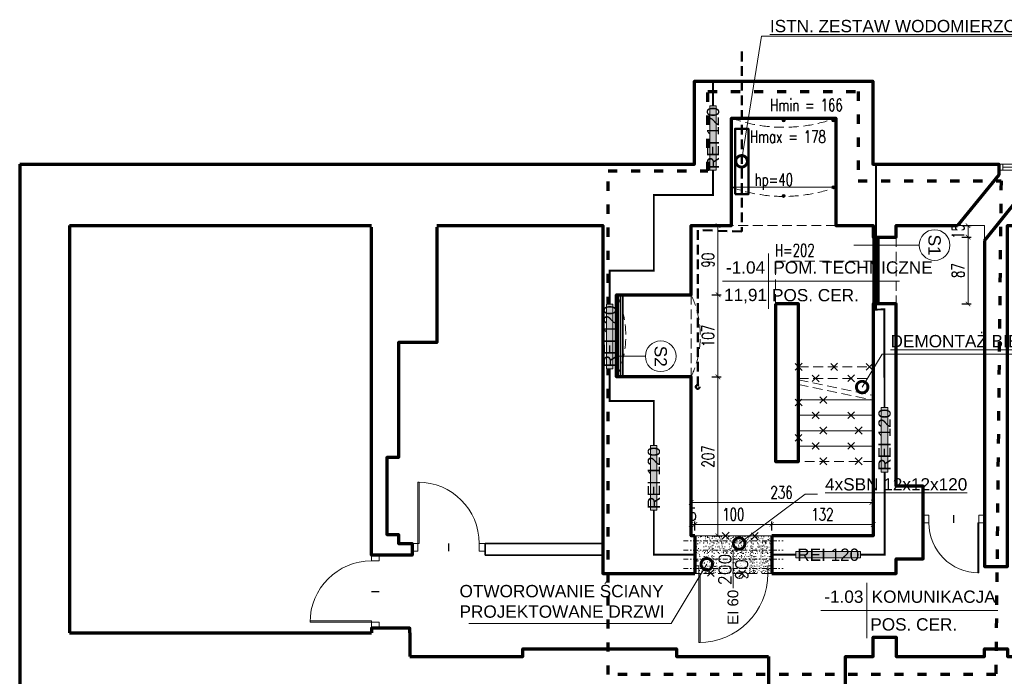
# Model space of a CAD drawing. Header units: centimetres. Extents: x 0 to 8068, y -312 to 10136.
# Tile 2 of 14: x 0 to 1282, y 549 to 1404. Entities that reach past the tile are written whole.
import ezdxf
from ezdxf import colors
from ezdxf.entities.mleader import LeaderData, LeaderLine
from ezdxf.enums import TextEntityAlignment as Align
from ezdxf.math import Vec2, Vec3

# ---------------------------------------------------------------- set-up
doc = ezdxf.new("R2010")
doc.units = ezdxf.units.CM
doc.set_wipeout_variables(frame=1)
for name, pattern in [('DASHDOT', [25.4, 12.7, -6.35, 0, -6.35]), ('DASHED', [19.05, 12.7, -6.35]), ('ISO03W100', [30, 12, -18])]:
    doc.linetypes.add(name, pattern=pattern)
doc.layers.get('0').update_dxf_attribs({"lineweight": 13})
doc.layers.add('!_NIEDRUKOWALNE', color=213, linetype='Continuous', lineweight=13, plot=False)
for name, color, linetype, lineweight, true_color in [('0_ZAKRES_OPRACOWANIA', 7, 'DASHED', 35, 0x01bfff), ('A_WYBURZENIA', 7, 'DASHED', 13, 0x838383), ('A_WYBURZENIA WYPEŁNIENIE', 7, 'Continuous', 5, 0x838383), ('INW_DRZWI', 7, 'Continuous', 13, 0x838383), ('INW_NIEWIDOCZNE', 7, 'DASHED', 5, 0x838383), ('INW_OKNA', 7, 'Continuous', 13, 0x838383), ('INW_OPIS', 7, 'Continuous', 13, 0x838383), ('INW_OPIS_TABELKI POMIESZCZEŃ', 7, 'Continuous', 5, 0x838383), ('INW_WIDOKOWE', 7, 'Continuous', 13, 0x838383), ('INW_ŚCIANY  DZIAŁOWE', 7, 'Continuous', 35, 0x838383), ('INW_ŚCIANY KONSTRUKCYJNE', 7, 'Continuous', 70, 0x838383), ('PPOŻ_GRANICA STREFY', 7, 'Continuous', 13, 0xcc0403), ('PPOŻ_HYDRANTY', 7, 'Continuous', 20, 0xcc0403), ('PPOŻ_KLASA ODPORNOŚCI', 7, 'Continuous', 13, 0xcc0403), ('S_WODA', 7, 'DASHED', 50, 0x577c8c)]:
    doc.layers.add(name, color=color, linetype=linetype, lineweight=lineweight, true_color=true_color)
for name, color, linetype, lineweight in [('A_DRZWI', 3, 'Continuous', 13), ('A_IZOLACJA TERMICZNA_WYPEŁNIENIE', 31, 'BATTING', 5), ('A_NIEWIDOCZNE', 166, 'DASHED', 5), ('A_OPIS', 241, 'Continuous', 13), ('A_OPIS_PRZEGRODY', 202, 'Continuous', 13), ('A_OPIS_STOLARKA_DRZWIOWA', 241, 'Continuous', 13), ('A_OPIS_TABELKI POMIESZCZEŃ', 53, 'Continuous', 5), ('A_OSIE', 8, 'DASHDOT', 9), ('A_WYMIARY WEWNĘTRZNE', 183, 'Continuous', 13), ('A_ŚCIANY  DZIAŁOWE', 231, 'Continuous', 35), ('A_ŚCIANY KONSTRUKCYJNE', 5, 'Continuous', 70), ('X_WIPEOUT', 252, 'Continuous', 5)]:
    doc.layers.add(name, color=color, linetype=linetype, lineweight=lineweight)
doc.styles.add('100 ARIAL', font='arial.ttf', dxfattribs={"height": 16})
doc.styles.add('100 ROMANS', font='ROMANS.shx', dxfattribs={"width": 0.7, "height": 16})
doc.styles.add('50 ROMANS', font='ROMANS.shx', dxfattribs={"width": 0.7, "height": 8})
doc.styles.add('ARIAL', font='arial.ttf')
doc.linetypes.add('BATTING', pattern='A,0.00254,-2.54,[134,ltypeshp.shx,S=2.54,R=0,X=-2.54,Y=0],-5.08,[134,ltypeshp.shx,S=2.54,R=180,X=2.54,Y=0],-2.54', length=10.16254)
doc.dimstyles.new('100', dxfattribs={"dimtxt": 16, "dimasz": 6, "dimexe": 4, "dimexo": 2, "dimgap": 5, "dimtad": 1, "dimrnd": 1, "dimzin": 9, "dimtxsty": '100 ROMANS', "dimblk": 'ARCHTICK', "dimcen": 1, "dimdle": 0.4, "dimclrd": 256, "dimclre": 256, "dimclrt": 256, "dimadec": 0, "dimazin": 0, "dimtfac": 1, "dimtdec": 1, "dimtix": 1, "dimtmove": 1, "dimatfit": 3, "dimldrblk": 'ARCHTICK', "dimfxl": 8, "dimfxlon": 1, "dimtolj": 1, "dimtzin": 9, "dimlwd": -1, "dimarcsym": 0})

# ---------------------------------------------------------------- blocks, each defined once
blk = doc.blocks.new('*U415')
for points in [[(-65, 0), (-63.6, 0), (-63.6, 65), (-65, 65)], [(-65, 0), (-72.5, 0), (-72.5, -10), (-65, -10)], [(7.5, 0), (0, 0), (0, -10), (7.5, -10)]]:
    blk.add_lwpolyline(points, close=True)
blk.add_arc((-65, 0), 65, 0, 90)
at = {"layer": 'Defpoints'}
blk.add_lwpolyline([(-32.5, 0), (-32.5, -10)], dxfattribs=at)
blk = doc.blocks.new('*U416')
at = {"linetype": 'Continuous', "lineweight": 0}
for p, q in [((0, 72.2), (0, -72.2)), ((-120.3, 0), (340.5, 0))]:
    blk.add_line(p, q, dxfattribs=at)
at = {"style": '100 ARIAL'}
for tag, height, flags, p in [('KONDYGNACJA', 16, 13, (288.1, 259.3)), ('INNE', 16, 13, (288.1, 236)), ('NR', 32, 12, (-60.2, 20))]:
    blk.add_attdef(tag, text='', height=height, dxfattribs=dict(at, flags=flags)).set_placement(p, align=Align.CENTER)
at = {"style": '100 ARIAL', "flags": 12}
blk.add_attdef('NAZW', (12.3, 20), '', height=32, dxfattribs=at)
at = {"color": 5, "style": '100 ARIAL', "flags": 12}
blk.add_attdef('DO_OBLICZEN', text='', height=32, dxfattribs=at).set_placement((-60.2, -51.6), align=Align.CENTER)
at = {"style": '100 ARIAL', "flags": 12}
blk.add_attdef('POS_001', text='', height=32, dxfattribs=at).set_placement((12.2, -19.7), align=Align.TOP_LEFT)
blk = doc.blocks.new('*U412')
at = {"linetype": 'Continuous', "lineweight": 0}
for p, q in [((0, 72.2), (0, -72.2)), ((-120.3, 0), (340.5, 0))]:
    blk.add_line(p, q, dxfattribs=at)
at = {"style": '100 ARIAL'}
for tag, height, flags, p in [('KONDYGNACJA', 16, 13, (288.1, 259.3)), ('INNE', 16, 13, (288.1, 236)), ('NR', 32, 12, (-60.2, 20))]:
    blk.add_attdef(tag, text='', height=height, dxfattribs=dict(at, flags=flags)).set_placement(p, align=Align.CENTER)
at = {"style": '100 ARIAL', "flags": 12}
blk.add_attdef('NAZW', (12.3, 20), '', height=32, dxfattribs=at)
at = {"color": 5, "style": '100 ARIAL', "flags": 12}
blk.add_attdef('DO_OBLICZEN', text='', height=32, dxfattribs=at).set_placement((-60.2, -51.6), align=Align.CENTER)
at = {"style": '100 ARIAL', "flags": 12}
blk.add_attdef('POS_001', text='', height=32, dxfattribs=at).set_placement((12.2, -19.7), align=Align.TOP_LEFT)
blk = doc.blocks.new('_KRZYŻYK')
at = {"linetype": 'ByBlock'}
for points in [[(4.7, 4.7), (-4.7, -4.7)], [(4.7, -4.7), (-4.7, 4.7)]]:
    blk.add_lwpolyline(points, dxfattribs=at)
blk = doc.blocks.new('*U407')
for points in [[(0, 0), (-2, 0), (-2, 90), (0, 90)], [(-90, 0), (-95, 0), (-95, -10), (-90, -10)], [(5, 0), (0, 0), (0, -10), (5, -10)]]:
    blk.add_lwpolyline(points, close=True)
blk.add_arc((0, 0), 90, 90, 180)
at = {"layer": 'A_OPIS_STOLARKA_DRZWIOWA'}
blk.add_lwpolyline([(-45, 19), (-45, -29)], dxfattribs=at)
at = {"layer": 'A_OPIS_STOLARKA_DRZWIOWA', "style": '100 ROMANS', "flags": 12}
for tag, p in [('SZER', (-56, -5)), ('WYS', (-34, -5))]:
    blk.add_attdef(tag, text='', height=16, rotation=90, dxfattribs=at).set_placement(p, align=Align.MIDDLE_CENTER)
blk = doc.blocks.new('_KLASA_ODPORN')
blk.add_wipeout([(-42, -4.1), (42, -4.1), (42, 4.2), (-42, 4.2)])
at = {"layer": 'X_WIPEOUT', "true_color": 0xffffff}
blk.add_hatch(color=7, dxfattribs=at).paths.add_polyline_path([(42, -4.1), (42, 4.2), (-42, 4.2), (-42, -4.1)])
at = {"layer": 'X_WIPEOUT', "color": 7, "true_color": 0xffffff}
blk.add_lwpolyline([(42, 4.2), (42, -4.1), (-42, -4.1), (-42, 4.2)], close=True, dxfattribs=at)
at = {"style": '100 ARIAL'}
blk.add_attdef('ODP_POŻ', text='', height=16, dxfattribs=at).set_placement((0, 0), align=Align.MIDDLE_CENTER)
blk = doc.blocks.new('*U414')
blk.add_lwpolyline([(0, 0), (0, -75)])
blk.add_circle((0, 40), 40)
at = {"style": '100 ARIAL', "flags": 8}
blk.add_attdef('Oznaczenie', text='', height=32, dxfattribs=at).set_placement((0, 40), align=Align.MIDDLE_CENTER)
at = {"style": 'ARIAL', "flags": 1}
for tag, p in [('SKALA_200', (0, 66.6)), ('SKALA_100', (0, 62.6)), ('SKALA_50', (0, 58.2)), ('SKALA_20', (0, 53.8))]:
    blk.add_attdef(tag, p, '', height=2.4, dxfattribs=at)
blk = doc.blocks.new('_ArchTick')
at = {"color": 0, "linetype": 'ByBlock', "const_width": 0.15}
blk.add_lwpolyline([(-0.5, -0.5), (0.5, 0.5)], dxfattribs=at)
blk = doc.blocks.new('*D373')
at = {"layer": 'A_WYMIARY WEWNĘTRZNE', "lineweight": -2}
for p, q in [((901.3, 1046.2), (913.3, 1046.2)), ((901.3, 939.2), (913.3, 939.2))]:
    blk.add_line(p, q, dxfattribs=at)
at = {"layer": 'A_WYMIARY WEWNĘTRZNE'}
blk.add_line((909.3, 938.8), (909.3, 1046.6), dxfattribs=at)
at = {"layer": 'Defpoints', "color": 0}
for p in [(874.3, 1046.2), (909.3, 1046.2), (874.3, 939.2)]:
    blk.add_point(p, dxfattribs=at)
at = {"layer": 'A_WYMIARY WEWNĘTRZNE', "xscale": 6, "yscale": 6, "zscale": 6}
for p, rotation in [((909.3, 1046.2), 90), ((909.3, 939.2), 270)]:
    blk.add_blockref('_ArchTick', p, dxfattribs=dict(at, rotation=rotation))
at = {"layer": 'A_WYMIARY WEWNĘTRZNE', "insert": (896.3, 992.7), "char_height": 16, "attachment_point": 5, "rotation": 90, "style": '100 ROMANS'}
blk.add_mtext('\\A1;107', dxfattribs=at)
blk = doc.blocks.new('*D374')
at = {"layer": 'A_WYMIARY WEWNĘTRZNE', "lineweight": -2}
for p, q in [((901.3, 1136.2), (913.3, 1136.2)), ((901.3, 1046.2), (913.3, 1046.2))]:
    blk.add_line(p, q, dxfattribs=at)
at = {"layer": 'A_WYMIARY WEWNĘTRZNE'}
blk.add_line((909.3, 1045.8), (909.3, 1136.6), dxfattribs=at)
at = {"layer": 'Defpoints', "color": 0}
for p in [(874.3, 1136.2), (909.3, 1136.2), (874.3, 1046.2)]:
    blk.add_point(p, dxfattribs=at)
at = {"layer": 'A_WYMIARY WEWNĘTRZNE', "xscale": 6, "yscale": 6, "zscale": 6}
for p, rotation in [((909.3, 1136.2), 90), ((909.3, 1046.2), 270)]:
    blk.add_blockref('_ArchTick', p, dxfattribs=dict(at, rotation=rotation))
at = {"layer": 'A_WYMIARY WEWNĘTRZNE', "insert": (896.3, 1091.2), "char_height": 16, "attachment_point": 5, "rotation": 90, "style": '100 ROMANS'}
blk.add_mtext('\\A1;90', dxfattribs=at)
blk = doc.blocks.new('*D379')
at = {"layer": 'A_WYMIARY WEWNĘTRZNE', "lineweight": -2}
for p, q in [((874.3, 783.8), (874.3, 771.8)), ((1109.8, 777.8), (1109.8, 779.8))]:
    blk.add_line(p, q, dxfattribs=at)
at = {"layer": 'A_WYMIARY WEWNĘTRZNE'}
blk.add_line((1110.2, 775.8), (873.9, 775.8), dxfattribs=at)
at = {"layer": 'Defpoints', "color": 0}
for p in [(874.3, 788.8), (874.3, 775.8), (1109.8, 775.8)]:
    blk.add_point(p, dxfattribs=at)
at = {"layer": 'A_WYMIARY WEWNĘTRZNE', "xscale": 6, "yscale": 6, "zscale": 6, "rotation": 180}
blk.add_blockref('_ArchTick', (874.3, 775.8), dxfattribs=at)
at = {"layer": 'A_WYMIARY WEWNĘTRZNE', "xscale": 6, "yscale": 6, "zscale": 6}
blk.add_blockref('_ArchTick', (1109.8, 775.8), dxfattribs=at)
at = {"layer": 'A_WYMIARY WEWNĘTRZNE', "insert": (992, 788.8), "char_height": 16, "attachment_point": 5, "style": '100 ROMANS'}
blk.add_mtext('\\A1;236', dxfattribs=at)
blk = doc.blocks.new('*D390')
at = {"layer": 'A_WYMIARY WEWNĘTRZNE', "lineweight": -2}
for p, q in [((901.3, 939.2), (913.3, 939.2)), ((901.3, 732.2), (913.3, 732.2))]:
    blk.add_line(p, q, dxfattribs=at)
at = {"layer": 'A_WYMIARY WEWNĘTRZNE'}
blk.add_line((909.3, 939.6), (909.3, 731.8), dxfattribs=at)
at = {"layer": 'Defpoints', "color": 0}
for p in [(874.3, 939.2), (879.3, 732.2), (909.3, 732.2)]:
    blk.add_point(p, dxfattribs=at)
at = {"layer": 'A_WYMIARY WEWNĘTRZNE', "xscale": 6, "yscale": 6, "zscale": 6}
for p, rotation in [((909.3, 939.2), 90), ((909.3, 732.2), 270)]:
    blk.add_blockref('_ArchTick', p, dxfattribs=dict(at, rotation=rotation))
at = {"layer": 'A_WYMIARY WEWNĘTRZNE', "insert": (896.3, 835.7), "char_height": 16, "attachment_point": 5, "rotation": 90, "style": '100 ROMANS'}
blk.add_mtext('\\A1;207', dxfattribs=at)
blk = doc.blocks.new('*U413')
blk.add_lwpolyline([(0, 0), (0, -170)])
blk.add_circle((0, 40), 40)
at = {"style": '100 ARIAL', "flags": 8}
blk.add_attdef('Oznaczenie', text='', height=32, dxfattribs=at).set_placement((0, 40), align=Align.MIDDLE_CENTER)
at = {"style": 'ARIAL', "flags": 1}
for tag, p in [('SKALA_200', (0, 66.6)), ('SKALA_100', (0, 62.6)), ('SKALA_50', (0, 58.2)), ('SKALA_20', (0, 53.8))]:
    blk.add_attdef(tag, p, '', height=2.4, dxfattribs=at)
blk = doc.blocks.new('*U399')
for points in [[(-80, 0), (-78.2, 0), (-78.2, 80), (-80, 80)], [(-80, 0), (-87.5, 0), (-87.5, -10), (-80, -10)], [(7.5, 0), (0, 0), (0, -10), (7.5, -10)]]:
    blk.add_lwpolyline(points, close=True)
blk.add_arc((-80, 0), 80, 0, 90)
at = {"layer": 'Defpoints'}
blk.add_lwpolyline([(-40, 0), (-40, -10)], dxfattribs=at)
blk = doc.blocks.new('*U409')
for points in [[(-50, -4), (-45, -4), (-45, 4), (-50, 4), (-50, -4)], [(-5, 4), (-45, 4)], [(-5, 0), (-45, 0)], [(-5, -4), (0, -4), (0, 4), (-5, 4), (-5, -4)], [(-5, -4), (-45, -4)]]:
    blk.add_lwpolyline(points)
blk = doc.blocks.new('*D420')
at = {"layer": 'A_WYMIARY WEWNĘTRZNE'}
blk.add_line((873.9, 747.2), (879.7, 747.2), dxfattribs=at)
at = {"layer": 'A_WYMIARY WEWNĘTRZNE', "lineweight": -2}
for p, q in [((874.3, 739.2), (874.3, 751.2)), ((879.3, 739.2), (879.3, 751.2))]:
    blk.add_line(p, q, dxfattribs=at)
at = {"layer": 'Defpoints', "color": 0}
for p in [(879.3, 747.2), (874.3, 732.2), (879.3, 732.2)]:
    blk.add_point(p, dxfattribs=at)
at = {"layer": 'A_WYMIARY WEWNĘTRZNE', "xscale": 6, "yscale": 6, "zscale": 6}
blk.add_blockref('_ArchTick', (874.3, 747.2), dxfattribs=at)
at = {"layer": 'A_WYMIARY WEWNĘTRZNE', "xscale": 6, "yscale": 6, "zscale": 6, "rotation": 180}
blk.add_blockref('_ArchTick', (879.3, 747.2), dxfattribs=at)
at = {"layer": 'A_WYMIARY WEWNĘTRZNE', "insert": (876.8, 760.2), "char_height": 16, "attachment_point": 5, "style": '100 ROMANS'}
blk.add_mtext('\\A1;5', dxfattribs=at)
blk = doc.blocks.new('*D421')
at = {"layer": 'A_WYMIARY WEWNĘTRZNE'}
blk.add_line((878.9, 747.2), (979.7, 747.2), dxfattribs=at)
at = {"layer": 'A_WYMIARY WEWNĘTRZNE', "lineweight": -2}
for p, q in [((879.3, 739.2), (879.3, 751.2)), ((979.3, 739.2), (979.3, 751.2))]:
    blk.add_line(p, q, dxfattribs=at)
at = {"layer": 'Defpoints', "color": 0}
for p in [(979.3, 747.2), (879.3, 732.2), (979.3, 732.2)]:
    blk.add_point(p, dxfattribs=at)
at = {"layer": 'A_WYMIARY WEWNĘTRZNE', "xscale": 6, "yscale": 6, "zscale": 6, "rotation": 180}
blk.add_blockref('_ArchTick', (879.3, 747.2), dxfattribs=at)
at = {"layer": 'A_WYMIARY WEWNĘTRZNE', "xscale": 6, "yscale": 6, "zscale": 6}
blk.add_blockref('_ArchTick', (979.3, 747.2), dxfattribs=at)
at = {"layer": 'A_WYMIARY WEWNĘTRZNE', "insert": (929.3, 760.2), "char_height": 16, "attachment_point": 5, "style": '100 ROMANS'}
blk.add_mtext('\\A1;100', dxfattribs=at)
blk = doc.blocks.new('*D422')
at = {"layer": 'A_WYMIARY WEWNĘTRZNE'}
blk.add_line((978.9, 747.2), (1111.7, 747.2), dxfattribs=at)
at = {"layer": 'A_WYMIARY WEWNĘTRZNE', "lineweight": -2}
for p, q in [((979.3, 739.2), (979.3, 751.2)), ((1111.3, 739.2), (1111.3, 751.2))]:
    blk.add_line(p, q, dxfattribs=at)
at = {"layer": 'Defpoints', "color": 0}
for p in [(1111.3, 747.2), (979.3, 732.2), (1111.3, 732.2)]:
    blk.add_point(p, dxfattribs=at)
at = {"layer": 'A_WYMIARY WEWNĘTRZNE', "xscale": 6, "yscale": 6, "zscale": 6, "rotation": 180}
blk.add_blockref('_ArchTick', (979.3, 747.2), dxfattribs=at)
at = {"layer": 'A_WYMIARY WEWNĘTRZNE', "xscale": 6, "yscale": 6, "zscale": 6}
blk.add_blockref('_ArchTick', (1111.3, 747.2), dxfattribs=at)
at = {"layer": 'A_WYMIARY WEWNĘTRZNE', "insert": (1045.3, 760.2), "char_height": 16, "attachment_point": 5, "style": '100 ROMANS'}
blk.add_mtext('\\A1;132', dxfattribs=at)
blk = doc.blocks.new('_DotSmall')
at = {"color": 0, "linetype": 'ByBlock', "const_width": 0.5}
blk.add_lwpolyline([(-0.0625, 0, 1), (0.0625, 0, 1)], format="xyb", close=True, dxfattribs=at)
blk = doc.blocks.new('*D435')
at = {"layer": 'A_WYMIARY WEWNĘTRZNE', "lineweight": -2}
for p, q in [((1226.8, 1136.2), (1238.8, 1136.2)), ((1226.8, 1121.2), (1238.8, 1121.2))]:
    blk.add_line(p, q, dxfattribs=at)
at = {"layer": 'A_WYMIARY WEWNĘTRZNE'}
blk.add_line((1234.8, 1136.6), (1234.8, 1120.8), dxfattribs=at)
at = {"layer": 'Defpoints', "color": 0}
for p in [(1141.3, 1136.2), (1141.3, 1121.2), (1234.8, 1121.2)]:
    blk.add_point(p, dxfattribs=at)
at = {"layer": 'A_WYMIARY WEWNĘTRZNE', "xscale": 6, "yscale": 6, "zscale": 6}
for p, rotation in [((1234.8, 1136.2), 270), ((1234.8, 1121.2), 90)]:
    blk.add_blockref('_ArchTick', p, dxfattribs=dict(at, rotation=rotation))
at = {"layer": 'A_WYMIARY WEWNĘTRZNE', "insert": (1221.8, 1128.7), "char_height": 16, "attachment_point": 5, "rotation": 90, "style": '100 ROMANS'}
blk.add_mtext('\\A1;15', dxfattribs=at)
blk = doc.blocks.new('*D436')
at = {"layer": 'A_WYMIARY WEWNĘTRZNE', "lineweight": -2}
for p, q in [((1226.8, 1121.2), (1238.8, 1121.2)), ((1226.8, 1034.2), (1238.8, 1034.2))]:
    blk.add_line(p, q, dxfattribs=at)
at = {"layer": 'A_WYMIARY WEWNĘTRZNE'}
blk.add_line((1234.8, 1121.6), (1234.8, 1033.8), dxfattribs=at)
at = {"layer": 'Defpoints', "color": 0}
for p in [(1141.3, 1121.2), (1141.3, 1034.2), (1234.8, 1034.2)]:
    blk.add_point(p, dxfattribs=at)
at = {"layer": 'A_WYMIARY WEWNĘTRZNE', "xscale": 6, "yscale": 6, "zscale": 6}
for p, rotation in [((1234.8, 1121.2), 90), ((1234.8, 1034.2), 270)]:
    blk.add_blockref('_ArchTick', p, dxfattribs=dict(at, rotation=rotation))
at = {"layer": 'A_WYMIARY WEWNĘTRZNE', "insert": (1221.8, 1077.7), "char_height": 16, "attachment_point": 5, "rotation": 90, "style": '100 ROMANS'}
blk.add_mtext('\\A1;87', dxfattribs=at)

msp = doc.modelspace()

# ---------------------------------------------------------------- hatches: boundary and pattern name
at = {"layer": 'A_WYBURZENIA WYPEŁNIENIE'}
h = msp.add_hatch(dxfattribs=at)
h.set_pattern_fill('SCREED', color=256, style=0)
h.paths.add_polyline_path([(979.274, 732.247), (879.274, 732.247), (879.274, 683.247), (979.274, 683.247)])
at = {"layer": 'INW_OPIS'}
for points in [[(996.758, 1273.216, 1), (992.789, 1273.216, 1)], [(1061.5, 1273.216, 1), (1057.531, 1273.216, 1)], [(1061.5, 1186.247, 1), (1057.531, 1186.247, 1)], [(996.758, 1174.974, 1), (992.789, 1174.974, 1)]]:
    msp.add_hatch(color=256, dxfattribs=at).paths.add_polyline_path(points)

# ---------------------------------------------------------------- linework, layer by layer
at = {"layer": '!_NIEDRUKOWALNE'}
msp.add_line((785.274, 1046.247), (777.274, 1046.247), dxfattribs=at)
msp.add_lwpolyline([(777.274, 1041.247), (777.274, 1046.247)], dxfattribs=at)
at = {"layer": '0_ZAKRES_OPRACOWANIA', "linetype": 'ISO03W100', "lineweight": 70}
msp.add_lwpolyline([(766.149, 551.594), (766.149, 1207.406), (896.209, 1207.406), (896.209, 1310.887), (1091.598, 1310.887), (1091.598, 1194.471), (1277.797, 1194.471), (1270.913, 551.594), (766.149, 551.594)], dxfattribs=at)
at = {"layer": 'A_IZOLACJA TERMICZNA_WYPEŁNIENIE', "ltscale": 0.25}
msp.add_line((1115.024, 1121.247), (1115.024, 1034.247), dxfattribs=at)
at = {"layer": 'A_IZOLACJA TERMICZNA_WYPEŁNIENIE', "ltscale": 0.24}
msp.add_lwpolyline([(779.774, 939.247), (779.774, 1046.247)], dxfattribs=at)
at = {"layer": 'A_NIEWIDOCZNE'}
for p, q in [((979.274, 732.247), (879.274, 732.247)), ((979.274, 683.247), (879.274, 683.247))]:
    msp.add_line(p, q, dxfattribs=at)
at = {"layer": 'A_OSIE', "ltscale": 0.5}
for p, q in [((864.274, 725.747), (994.274, 725.747)), ((864.274, 713.747), (994.274, 713.747)), ((864.274, 701.747), (994.274, 701.747)), ((864.274, 689.747), (994.274, 689.747))]:
    msp.add_line(p, q, dxfattribs=at)
at = {"layer": 'A_WYBURZENIA'}
for p, q in [((1014.274, 952.247), (1111.274, 952.247)), ((1014.274, 937.247), (1111.274, 937.247)), ((1014.274, 935.369), (1111.274, 915.369)), ((1014.274, 929.247), (1111.274, 909.247))]:
    msp.add_line(p, q, dxfattribs=at)
msp.add_lwpolyline([(1111.274, 909.247), (1014.274, 909.247), (1014.274, 929.247)], dxfattribs=at)
for points in [[(1014.274, 909.247), (1111.274, 909.247), (1111.274, 889.247), (1014.274, 889.247)], [(1014.274, 889.247), (1111.274, 889.247), (1111.274, 869.247), (1014.274, 869.247)], [(1014.274, 869.247), (1111.274, 869.247), (1111.274, 849.247), (1014.274, 849.247)], [(1014.274, 849.247), (1111.274, 849.247), (1111.274, 829.247), (1014.274, 829.247)], [(879.274, 732.247), (979.274, 732.247), (979.274, 683.247), (879.274, 683.247)]]:
    msp.add_lwpolyline(points, close=True, dxfattribs=at)
at = {"layer": 'A_ŚCIANY  DZIAŁOWE'}
for p, q in [((1111.274, 1121.247), (1111.274, 1034.247)), ((1111.274, 1121.247), (1118.774, 1121.247)), ((1112.524, 1121.247), (1112.524, 1034.247)), ((1117.524, 1121.247), (1117.524, 1034.247)), ((1118.774, 1121.247), (1118.774, 1034.247)), ((1111.274, 1034.247), (1118.774, 1034.247))]:
    msp.add_line(p, q, dxfattribs=at)
for points in [[(782.274, 939.247), (782.274, 1046.247)], [(785.274, 939.247), (785.274, 1046.247)]]:
    msp.add_lwpolyline(points, dxfattribs=at)
at = {"layer": 'A_ŚCIANY KONSTRUKCYJNE'}
for p, q in [((879.274, 732.247), (879.274, 683.247)), ((979.274, 732.247), (979.274, 683.247))]:
    msp.add_line(p, q, dxfattribs=at)
at = {"layer": 'INW_NIEWIDOCZNE'}
for p, q in [((1062.774, 1136.247), (926.774, 1136.247)), ((1111.274, 1121.247), (1111.274, 1081.747)), ((1141.274, 1121.247), (1141.274, 1034.247)), ((984.274, 1034.247), (984.274, 1089.744)), ((1111.464, 1089.744), (984.464, 1089.744)), ((1111.274, 1081.747), (1111.274, 1034.247)), ((874.274, 1046.247), (874.274, 939.247))]:
    msp.add_line(p, q, dxfattribs=at)
for centre, radius, start, end in [((994.774, 1462.914), 198.667, 249.98404, 290.01596), ((994.774, 1372.914), 198.667, 249.98404, 290.01596), ((664.013, 992.747), 125.26, 334.715695, 25.284305), ((761.013, 992.747), 125.26, 334.715695, 25.284305)]:
    msp.add_arc(centre, radius, start, end, dxfattribs=at)
at = {"layer": 'INW_OPIS'}
for centre in [(994.774, 1273.216), (1059.516, 1273.216), (1059.516, 1186.247), (994.774, 1174.974)]:
    msp.add_circle(centre, 1.984, dxfattribs=at)
at = {"layer": 'INW_WIDOKOWE'}
for p, q in [((1062.774, 1186.247), (926.774, 1186.247)), ((1221.274, 1136.247), (1256.274, 1136.247)), ((1256.274, 1136.247), (1256.274, 1116.247))]:
    msp.add_line(p, q, dxfattribs=at)
at = {"layer": 'INW_ŚCIANY  DZIAŁOWE'}
msp.add_line((606.017, 722.247), (606.017, 707.247), dxfattribs=at)
msp.add_lwpolyline([(606.017, 722.247), (759.274, 722.247), (759.274, 707.247), (606.017, 707.247)], dxfattribs=at)
at = {"layer": 'INW_ŚCIANY KONSTRUKCYJNE'}
for p, q in [((65.274, 606.247), (458.265, 606.247)), ((508.265, 606.247), (508.265, 575.247))]:
    msp.add_line(p, q, dxfattribs=at)
for points in [[(0.274, 1216.247), (878.774, 1216.247), (878.774, 1324.247), (1110.774, 1324.247), (1110.774, 1216.247), (1275.081, 1216.247), (1275.081, 1202.341), (1221.274, 1136.247)], [(879.274, 732.247), (874.274, 732.247), (874.274, 939.247), (777.274, 939.247), (777.274, 1046.247), (874.274, 1046.247), (874.274, 1136.247), (926.774, 1136.247), (926.774, 1276.247), (1062.774, 1276.247), (1062.774, 1136.247), (1111.274, 1136.247), (1111.274, 1121.247), (1141.274, 1121.247), (1141.274, 1136.247), (1221.274, 1136.247)], [(0.274, 1216.247), (0.274, 0.247)], [(1256.274, 1116.247), (1325.081, 1202.341), (1325.081, 1216.247), (2120.274, 1216.247)], [(65.274, 1136.247), (458.265, 1136.247)], [(65.274, 1136.247), (65.274, 606.247)], [(543.265, 1134.247), (543.265, 984.247), (493.265, 984.247), (493.265, 834.247), (478.265, 834.247), (478.265, 734.247), (493.265, 734.247), (493.265, 722.247), (511.017, 722.247), (511.017, 707.247), (458.265, 707.247), (458.265, 1134.247)], [(1256.274, 1116.247), (1256.274, 692.202), (1286.274, 692.202), (1286.274, 1136.247), (1589.378, 1136.247)], [(979.274, 683.247), (1141.274, 683.247), (1141.274, 702.202), (1176.274, 702.202), (1176.274, 797.202), (1141.274, 797.202), (1141.274, 1034.247), (1111.274, 1034.247), (1111.274, 732.247), (979.274, 732.247)], [(984.274, 1034.247), (984.274, 829.247), (1014.274, 829.247), (1014.274, 1034.247), (984.274, 1034.247)], [(508.265, 606.247), (508.265, 612.247), (458.265, 612.247), (458.265, 606.247)], [(1428.22, 527.247), (1317.274, 527.247), (1317.274, 427.247), (1252.274, 427.247), (1252.274, 527.247), (1075.274, 527.247), (1075.274, 575.247), (1111.274, 575.247), (1111.274, 600.247), (1141.274, 600.247), (1141.274, 575.247), (1256.274, 575.247), (1256.274, 585.247), (1286.274, 585.247), (1286.274, 575.247), (1428.22, 575.247)], [(508.265, 575.247), (655.274, 575.247), (655.274, 585.247), (855.274, 585.247), (855.274, 575.247), (975.274, 575.247)], [(975.274, 575.247), (975.274, 527.247), (798.274, 527.247), (798.274, 467.247), (733.274, 467.247), (733.274, 527.247), (606.017, 527.247)]]:
    msp.add_lwpolyline(points, dxfattribs=at)
at = {"layer": 'PPOŻ_GRANICA STREFY', "linetype": 'ISO03W100', "ltscale": 0.5, "const_width": 2.5}
for points in [[(879.274, 707.747), (825.774, 707.747), (825.774, 907.747), (768.274, 907.747), (768.274, 1077.747), (825.774, 1077.747), (825.774, 1176.247), (902.774, 1176.247), (902.774, 1324.247)], [(1115.024, 1216.247), (1115.024, 1121.247), (1115.024, 1026.91), (1125.778, 1027.215), (1125.943, 1006.91), (1126.274, 707.747), (979.274, 707.747)]]:
    msp.add_lwpolyline(points, dxfattribs=at)
at = {"layer": 'S_WODA'}
msp.add_lwpolyline([(940.292, 1362.824), (940.292, 1128.403), (882.902, 1130.396), (882.902, 926.279)], dxfattribs=at)
at = {"layer": 'S_WODA', "linetype": 'Continuous'}
msp.add_lwpolyline([(931.645, 1177.181), (948.94, 1177.181), (948.94, 1262.374), (931.645, 1262.374)], close=True, dxfattribs=at)
at = {"layer": 'S_WODA'}
msp.add_circle((882.902, 926.279), 2.5, dxfattribs=at)

# ---------------------------------------------------------------- block references
at = {"layer": 'A_DRZWI'}
ref = msp.add_blockref('*U407', (884.274, 683.247), dxfattribs=dict(at, rotation=180))
ref.add_attrib('SZER', '90', dxfattribs={"layer": 'A_OPIS_STOLARKA_DRZWIOWA', "height": 16, "rotation": 90, "style": '100 ROMANS'}).set_placement((940.274, 688.247), align=Align.MIDDLE_CENTER)
ref.add_attrib('WYS', '200', dxfattribs={"layer": 'A_OPIS_STOLARKA_DRZWIOWA', "height": 16, "rotation": 90, "style": '100 ROMANS'}).set_placement((918.274, 688.247), align=Align.MIDDLE_CENTER)
at = {"layer": 'A_OPIS_PRZEGRODY', "xscale": 0.5, "yscale": 0.5, "zscale": 0.5, "rotation": 270}
for name, p, values in [('*U413', (1171.254, 1110.86), {'Oznaczenie': 'S1'}), ('*U414', (814.774, 966.114), {'Oznaczenie': 'S2'})]:
    msp.add_blockref(name, p, dxfattribs=at).add_auto_attribs(values)
at = {"layer": 'A_OPIS_TABELKI POMIESZCZEŃ'}
ref = msp.add_blockref('*U412', (975.274, 1063.783), dxfattribs=dict(at, xscale=0.5, yscale=0.5, zscale=0.5))
ref.add_attrib('NR', '-1.04', dxfattribs={"layer": '0', "height": 16, "style": '100 ARIAL'}).set_placement((945.196, 1073.761), align=Align.CENTER)
ref.add_attrib('NAZW', 'POM. TECHNICZNE', (981.415, 1073.761), dxfattribs={"layer": '0', "height": 16, "style": '100 ARIAL'})
ref.add_attrib('POS_001', 'POS. CER.', (979.656, 1037.685), dxfattribs={"layer": '0', "height": 16, "style": '100 ARIAL'})
ref.add_attrib('DO_OBLICZEN', '11,91', dxfattribs={"layer": '0', "height": 16, "style": '100 ARIAL'}).set_placement((945.196, 1037.967), align=Align.CENTER)
at = {"layer": 'A_WYBURZENIA'}
for p in [(1014.274, 952.247), (1106.41, 952.247), (919.14, 732.34), (957.085, 732.023), (899.74, 683.94), (940.54, 683.14)]:
    msp.add_blockref('_KRZYŻYK', p, dxfattribs=at)
for p, rotation in [((1060.342, 952.247), 360), ((1036.384, 937.46), 360), ((1082.453, 937.46), 360), ((1014.274, 906.179), 270), ((1046.107, 909.247), 360), ((1036.384, 889.247), 360), ((1082.453, 889.247), 360), ((1046.107, 869.442), 360), ((1092.175, 869.442), 360), ((1014.274, 860.111), 270), ((1036.384, 849.247), 360), ((1082.453, 849.247), 360), ((1046.107, 829.442), 360), ((1092.175, 829.442), 360)]:
    msp.add_blockref('_KRZYŻYK', p, dxfattribs=dict(at, rotation=rotation))
at = {"layer": 'INW_DRZWI'}
for name, p, rotation in [('*U399', (598.517, 722.247), 359.9999999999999), ('*U415', (1183.774, 749.247), 180), ('*U399', (458.265, 699.747), 89.99999999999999)]:
    msp.add_blockref(name, p, dxfattribs=dict(at, rotation=rotation))
at = {"layer": 'INW_OKNA'}
msp.add_blockref('*U409', (1325.081, 1212.247), dxfattribs=at)
at = {"layer": 'INW_OPIS_TABELKI POMIESZCZEŃ'}
ref = msp.add_blockref('*U416', (1103.235, 635.125), dxfattribs=dict(at, xscale=0.5, yscale=0.5, zscale=0.5))
ref.add_attrib('NR', '-1.03', dxfattribs={"layer": '0', "height": 16, "style": '100 ARIAL'}).set_placement((1073.158, 645.103), align=Align.CENTER)
ref.add_attrib('NAZW', 'KOMUNIKACJA', (1109.376, 645.103), dxfattribs={"layer": '0', "height": 16, "style": '100 ARIAL'})
ref.add_attrib('POS_001', 'POS. CER.', (1107.617, 609.027), dxfattribs={"layer": '0', "height": 16, "style": '100 ARIAL'})

# ---------------------------------------------------------------- texts
at = {"layer": 'INW_OPIS', "char_height": 16, "width": 233.60624, "attachment_point": 1, "line_spacing_factor": 0.625, "style": '50 ROMANS'}
for s, insert in [('Hmin = 166', (977.217, 1301.215)), ('Hmax = 178', (950.856, 1260.174)), ('hp=40', (957.16, 1204.198)), ('H=202', (983.447, 1112.205))]:
    msp.add_mtext(s, dxfattribs=dict(at, insert=insert))
at = {"layer": 'PPOŻ_HYDRANTY', "ltscale": 8, "style": '100 ARIAL'}
msp.add_text('EI 60', height=14, rotation=90, dxfattribs=at).set_placement((935.768, 616.408))

# ---------------------------------------------------------------- dimensions: what is measured, and where the dimension line sits
at = {"layer": 'A_WYMIARY WEWNĘTRZNE'}
for base, p1, p2, picture, middle in [((1234.774, 1121.247), (1141.274, 1136.247), (1141.274, 1121.247), '*D435', (1221.774, 1128.747)), ((909.274, 1136.247), (874.274, 1046.247), (874.274, 1136.247), '*D374', (896.274, 1091.247)), ((1234.774, 1034.247), (1141.274, 1121.247), (1141.274, 1034.247), '*D436', (1221.774, 1077.747)), ((909.274, 1046.247), (874.274, 939.247), (874.274, 1046.247), '*D373', (896.274, 992.747)), ((909.274, 732.247), (874.274, 939.247), (879.274, 732.247), '*D390', (896.274, 835.747))]:
    dim = msp.add_linear_dim(base=base, p1=p1, p2=p2, angle=90, dimstyle='100', dxfattribs=at)
    dim.commit()
    dim.dimension.update_dxf_attribs({"geometry": picture, "text_midpoint": middle})
for base, p1, p2, picture, middle in [((874.274, 775.832), (1109.774, 775.832), (874.274, 788.832), '*D379', (992.024, 788.832)), ((879.274, 747.247), (874.274, 732.247), (879.274, 732.247), '*D420', (876.774, 760.247)), ((979.274, 747.247), (879.274, 732.247), (979.274, 732.247), '*D421', (929.274, 760.247)), ((1111.274, 747.247), (979.274, 732.247), (1111.274, 732.247), '*D422', (1045.274, 760.247))]:
    dim = msp.add_linear_dim(base=base, p1=p1, p2=p2, dimstyle='100', dxfattribs=at)
    dim.commit()
    dim.dimension.update_dxf_attribs({"geometry": picture, "text_midpoint": middle})

# ---------------------------------------------------------------- leaders
at = {"layer": 'A_OPIS'}
ml = msp.add_multileader_mtext('Standard', dxfattribs=at)
ml.set_content('\\LISTN. ZESTAW WODOMIERZOWY', color=256, style='100 ARIAL')
ml.set_leader_properties(color=256, linetype='ByLayer', lineweight=-1)
ml.set_arrow_properties(name='DOTSMALL')
ml.build(insert=Vec2(0, 0))
ml.multileader.update_dxf_attribs({"text_left_attachment_type": 5, "text_right_attachment_type": 5, "dogleg_length": 1, "arrow_head_size": 30})
ctx = ml.context
ctx.base_point, ctx.char_height, ctx.arrow_head_size, ctx.landing_gap_size, ctx.plane_origin = Vec3(966.936, 1383.083), 16, 30, 10, Vec3(838.612, 1444.93)
ctx.left_attachment, ctx.right_attachment = 5, 5
notes = []
notes.append((ctx, [(0, (1, 1, 0), (965.936, 1383.083), (1, 0), 1, [(0, [(940, 1220)], 0, [])])]))
ctx.mtext.insert, ctx.mtext.flow_direction = Vec3(976.936, 1404.089), 5
ml = msp.add_multileader_mtext('Standard', dxfattribs=at)
ml.set_content('\\LDEMONTAŻ BIEGU SCHODÓW', color=256, style='100 ARIAL')
ml.set_leader_properties(color=256, linetype='ByLayer', lineweight=-1)
ml.set_arrow_properties(name='DOTSMALL')
ml.build(insert=Vec2(0, 0))
ml.multileader.update_dxf_attribs({"text_left_attachment_type": 5, "text_right_attachment_type": 5, "dogleg_length": 1, "arrow_head_size": 30})
ctx = ml.context
ctx.base_point, ctx.char_height, ctx.arrow_head_size, ctx.landing_gap_size, ctx.plane_origin = Vec3(1123.936, 969.083), 16, 30, 10, Vec3(995.612, 1030.93)
ctx.left_attachment, ctx.right_attachment = 5, 5
notes.append((ctx, [(0, (1, 1, 0), (1122.936, 969.083), (1, 0), 1, [(0, [(1097, 926)], 0, [])])]))
ctx.mtext.insert, ctx.mtext.flow_direction = Vec3(1133.936, 993.849), 5
ml = msp.add_multileader_mtext('Standard', dxfattribs=at)
ml.set_content('OTWOROWANIE ŚCIANY\\PPROJEKTOWANE DRZWI', color=256, style='100 ARIAL')
ml.set_leader_properties(color=256, linetype='ByLayer', lineweight=-1)
ml.set_arrow_properties(name='DOTSMALL')
ml.build(insert=Vec2(0, 0))
ml.multileader.update_dxf_attribs({"text_left_attachment_type": 5, "text_right_attachment_type": 5, "dogleg_length": 1, "arrow_head_size": 30})
ctx = ml.context
ctx.base_point, ctx.char_height, ctx.arrow_head_size, ctx.landing_gap_size, ctx.plane_origin = Vec3(562.872, 618.203), 16, 30, 10, Vec3(434.549, 680.05)
ctx.left_attachment, ctx.right_attachment = 5, 5
notes.append((ctx, [(0, (1, 1, 0), (848.192, 618.203), (-1, 0), 1, [(0, [(894.737, 695.32)], 0, [])])]))
ctx.mtext.insert, ctx.mtext.flow_direction = Vec3(572.872, 668.373), 5
for ctx, leaders in notes:
    for number, flags, end, landing, length, lines in leaders:
        leader = LeaderData()
        leader.index, (leader.has_last_leader_line, leader.has_dogleg_vector, leader.attachment_direction) = number, flags
        leader.last_leader_point, leader.dogleg_vector, leader.dogleg_length = Vec3(end), Vec3(landing), length
        for number, points, colour, breaks in lines:
            line = LeaderLine()
            line.index, line.vertices, line.color, line.breaks = number, Vec3.list(points), colors.encode_raw_color(colour), breaks
            leader.lines.append(line)
        ctx.leaders.append(leader)

# ---------------------------------------------------------------- next in the draw order: block references
at = {"layer": 'PPOŻ_KLASA ODPORNOŚCI'}
ref = msp.add_blockref('_KLASA_ODPORN', (902.801, 1250.247), dxfattribs=dict(at, rotation=89.99999999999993))
ref.add_attrib('ODP_POŻ', 'REI 120', dxfattribs={"layer": 'PPOŻ_GRANICA STREFY', "height": 16, "rotation": 90, "style": '100 ARIAL'}).set_placement((902.801, 1250.247), align=Align.MIDDLE_CENTER)
ref = msp.add_blockref('_KLASA_ODPORN', (768.522, 991.948), dxfattribs=dict(at, rotation=89.99999999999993))
ref.add_attrib('ODP_POŻ', 'REI 120', dxfattribs={"layer": 'PPOŻ_GRANICA STREFY', "height": 16, "rotation": 90, "style": '100 ARIAL'}).set_placement((768.522, 991.948), align=Align.MIDDLE_CENTER)
ref = msp.add_blockref('_KLASA_ODPORN', (1126.108, 857.329), dxfattribs=dict(at, rotation=89.99999999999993))
ref.add_attrib('ODP_POŻ', 'REI 120', dxfattribs={"layer": 'PPOŻ_GRANICA STREFY', "height": 16, "rotation": 90, "style": '100 ARIAL'}).set_placement((1126.108, 857.329), align=Align.MIDDLE_CENTER)
ref = msp.add_blockref('_KLASA_ODPORN', (825.801, 807.747), dxfattribs=dict(at, rotation=89.99999999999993))
ref.add_attrib('ODP_POŻ', 'REI 120', dxfattribs={"layer": 'PPOŻ_GRANICA STREFY', "height": 16, "rotation": 90, "style": '100 ARIAL'}).set_placement((825.801, 807.747), align=Align.MIDDLE_CENTER)
ref = msp.add_blockref('_KLASA_ODPORN', (1052.774, 707.747), dxfattribs=dict(at, rotation=359.9999999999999))
ref.add_attrib('ODP_POŻ', 'REI 120', dxfattribs={"layer": 'PPOŻ_GRANICA STREFY', "height": 16, "style": '100 ARIAL'}).set_placement((1052.774, 707.747), align=Align.MIDDLE_CENTER)

# ---------------------------------------------------------------- next in the draw order: linework, layer by layer
at = {"layer": 'INW_ŚCIANY KONSTRUKCYJNE'}
msp.add_lwpolyline([(543.265, 1136.247), (759.274, 1136.247), (759.274, 683.247), (879.274, 683.247)], dxfattribs=at)

# ---------------------------------------------------------------- next in the draw order: leaders
at = {"layer": 'A_OPIS'}
ml = msp.add_multileader_mtext('Standard', dxfattribs=at)
ml.set_content('\\L4xSBN 12x12x120', color=256, style='100 ARIAL')
ml.set_leader_properties(color=256, linetype='ByLayer', lineweight=-1)
ml.set_arrow_properties(name='DOTSMALL')
ml.build(insert=Vec2(0, 0))
ml.multileader.update_dxf_attribs({"text_left_attachment_type": 4, "text_right_attachment_type": 4, "dogleg_length": 1, "arrow_head_size": 30})
ctx = ml.context
ctx.base_point, ctx.char_height, ctx.arrow_head_size, ctx.landing_gap_size, ctx.plane_origin = Vec3(1038.719, 796.87), 16, 30, 10, Vec3(835.396, 827.214)
ctx.left_attachment, ctx.right_attachment = 4, 4
notes = []
notes.append((ctx, [(0, (1, 1, 0), (1022.719, 786.366), (1, 0), 16, [(0, [(936.784, 722.284)], 0, [])])]))
ctx.mtext.insert, ctx.mtext.flow_direction = Vec3(1048.719, 807.373), 5
for ctx, leaders in notes:
    for number, flags, end, landing, length, lines in leaders:
        leader = LeaderData()
        leader.index, (leader.has_last_leader_line, leader.has_dogleg_vector, leader.attachment_direction) = number, flags
        leader.last_leader_point, leader.dogleg_vector, leader.dogleg_length = Vec3(end), Vec3(landing), length
        for number, points, colour, breaks in lines:
            line = LeaderLine()
            line.index, line.vertices, line.color, line.breaks = number, Vec3.list(points), colors.encode_raw_color(colour), breaks
            leader.lines.append(line)
        ctx.leaders.append(leader)

doc.saveas('drawing.dxf')
